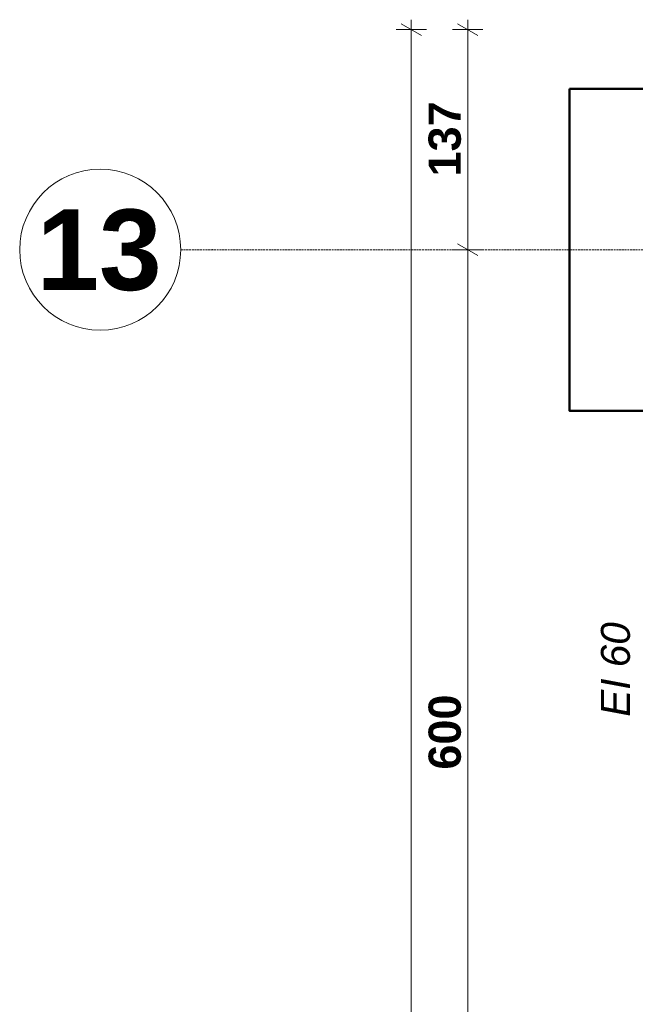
# Model space of a CAD drawing. Extents: x -7314 to 11761, y 144 to 9383.
# Tile 87 of 193: x 468 to 850, y 7318 to 7930. Entities that reach past the tile are written whole.
import ezdxf
from ezdxf.xclip import XClip

# ---------------------------------------------------------------- set-up
doc = ezdxf.new("R2010")
doc.units = 0
doc.header["$MEASUREMENT"] = 0
doc.header["$XCLIPFRAME"] = 0
doc.linetypes.add('Krawędzie ukryte', pattern=[68, 48, -20])
for name, color, linetype in [('FORMA - Arch 01 - 410-K Osie', 7, 'Continuous'), ('FORMA - Arch 04 - Wymiary i opisy ppoż', 7, 'Continuous'), ('FORMA - Arch 04 - Wymiary ogólne', 7, 'Continuous')]:
    doc.layers.add(name, color=color, linetype=linetype)
doc.styles.add('STYL_AUTOMATYCZNY_1', font='arial.ttf')
doc.styles.add('STYL_AUTOMATYCZNY_6', font='arial.ttf')
doc.styles.add('STYL_AUTOMATYCZNY_9', font='arial.ttf')

# ---------------------------------------------------------------- blocks, each defined once
blk = doc.blocks.new('Rysunek_1_1', base_point=(4185.3, -5972.4))
at = {"layer": 'FORMA - Arch 01 - 410-K Osie', "color": 7, "linetype": 'Krawędzie ukryte', "lineweight": 13, "ltscale": 0.025}
for p, q in [((587.6, 7786.9), (567.67, 7786.9)), ((2631.22, 7786.9), (587.6, 7786.9))]:
    blk.add_line(p, q, dxfattribs=at)
at = {"layer": 'FORMA - Arch 01 - 410-K Osie', "color": 7, "linetype": 'Continuous', "lineweight": 13, "ltscale": 0.025}
blk.add_circle((517.67, 7786.9), 50, dxfattribs=at)
at = {"layer": 'FORMA - Arch 01 - 410-K Osie', "color": 7, "linetype": 'Krawędzie ukryte', "lineweight": 13, "ltscale": 0.025}
blk.add_point((587.6, 7786.9), dxfattribs=at)
blk.add_point((587.6, 7786.9), dxfattribs=at)
at = {"layer": 'FORMA - Arch 04 - Wymiary ogólne', "color": 154, "linetype": 'Continuous', "lineweight": 13, "ltscale": 0.025}
for p, q in [((717.11, 7920.03), (704.61, 7927.25)), ((710.86, 7923.64), (710.86, 7929.75)), ((752.11, 7920.03), (739.61, 7927.25)), ((745.86, 7923.64), (745.86, 7929.75)), ((720.23, 7923.64), (701.48, 7923.64)), ((710.86, 721.9), (710.86, 7923.64)), ((755.23, 7923.64), (736.48, 7923.64)), ((745.86, 7786.9), (745.86, 7923.64)), ((739.61, 7790.51), (752.11, 7783.29)), ((755.23, 7786.9), (736.48, 7786.9)), ((745.86, 7186.9), (745.86, 7786.9))]:
    blk.add_line(p, q, dxfattribs=at)
at = {"layer": 'FORMA - Arch 01 - 410-K Osie', "color": 7, "linetype": 'Continuous', "lineweight": 13, "insert": (555.8, 7811.9), "char_height": 50, "attachment_point": 3, "style": 'STYL_AUTOMATYCZNY_6'}
blk.add_mtext('\\A1;{\\pqr;\\pt0;\\fArial|b1|i0|c238|p0;\\W1.000000;13}', dxfattribs=at)
at = {"layer": 'FORMA - Arch 04 - Wymiary i opisy ppoż', "color": 1, "linetype": 'Continuous', "lineweight": 13, "insert": (846.84, 7496.85), "char_height": 18, "attachment_point": 7, "rotation": 90, "style": 'STYL_AUTOMATYCZNY_1'}
blk.add_mtext('\\A1;{\\pql;\\fArial|b0|i1|c238|p0;\\W1.000000;EI 60}', dxfattribs=at)
at = {"layer": 'FORMA - Arch 04 - Wymiary ogólne', "color": 154, "linetype": 'Continuous', "lineweight": 13, "char_height": 20, "width": 45.7634, "attachment_point": 7, "rotation": 90, "style": 'STYL_AUTOMATYCZNY_9'}
for s, insert in [('\\A1;{\\pql;\\fArial|b1|i0|c238|p0;\\W1.000000;137}', (741.86, 7832.39)), ('\\A1;{\\pql;\\fArial|b1|i0|c238|p0;\\W1.000000;600}', (741.86, 7464.02))]:
    blk.add_mtext(s, dxfattribs=dict(at, insert=insert))

msp = doc.modelspace()

# ---------------------------------------------------------------- block references
at = {"lineweight": 20}
ref = msp.add_blockref('Rysunek_1_1', (4185.29965, -5972.39804), dxfattribs=at)
XClip(ref).set_block_clipping_path([(254.0251470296, 246.5573808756), (9689.7973583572, 9358.9497337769)])

# ---------------------------------------------------------------- next in the draw order: linework, layer by layer
at = {"lineweight": 50}
msp.add_lwpolyline([(809.04065, 7886.89689), (1059.04065, 7886.89689), (1059.04065, 7686.89689), (809.04065, 7686.89689), (809.04065, 7886.89689)], dxfattribs=at)

doc.saveas('drawing.dxf')
